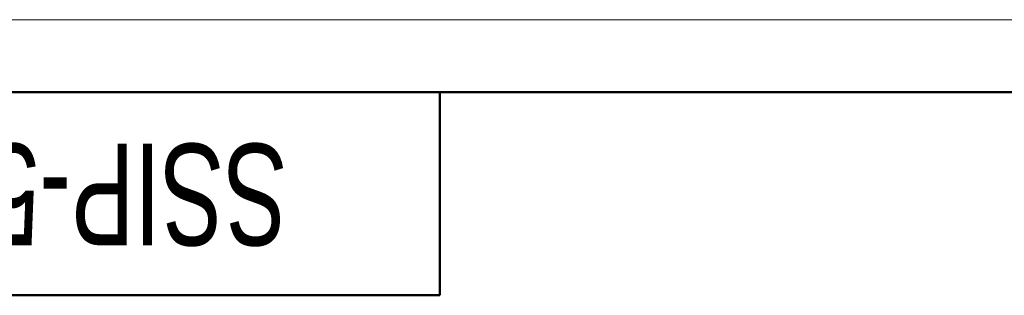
# Model space of a CAD drawing. Header units: millimetres. Extents: x 0 to 420, y 0 to 297.
# Tile 18 of 20: x 61 to 129, y 278 to 297. Entities that reach past the tile are written whole.
import ezdxf

# ---------------------------------------------------------------- set-up
doc = ezdxf.new("R2010")
doc.units = ezdxf.units.MM
doc.styles.add('SLDTEXTSTYLE1', font='TXT', dxfattribs={"width": 0.7})

msp = doc.modelspace()

# ---------------------------------------------------------------- linework, layer by layer
at = {"color": 7, "linetype": 'Continuous', "lineweight": 18}
msp.add_line((0, 297), (420, 297), dxfattribs=at)
at = {"color": 7, "linetype": 'Continuous', "lineweight": 50}
for p, q in [((415, 292), (20, 292)), ((90, 278), (90, 292)), ((20, 278), (90, 278))]:
    msp.add_line(p, q, dxfattribs=at)

# ---------------------------------------------------------------- texts
at = {"color": 7, "linetype": 'Continuous', "lineweight": 0, "insert": (56.174, 281.449), "char_height": 7, "attachment_point": 2, "rotation": 180, "style": 'SLDTEXTSTYLE1'}
msp.add_mtext('SSIP-5.5_11-04', dxfattribs=at)

doc.saveas('drawing.dxf')
